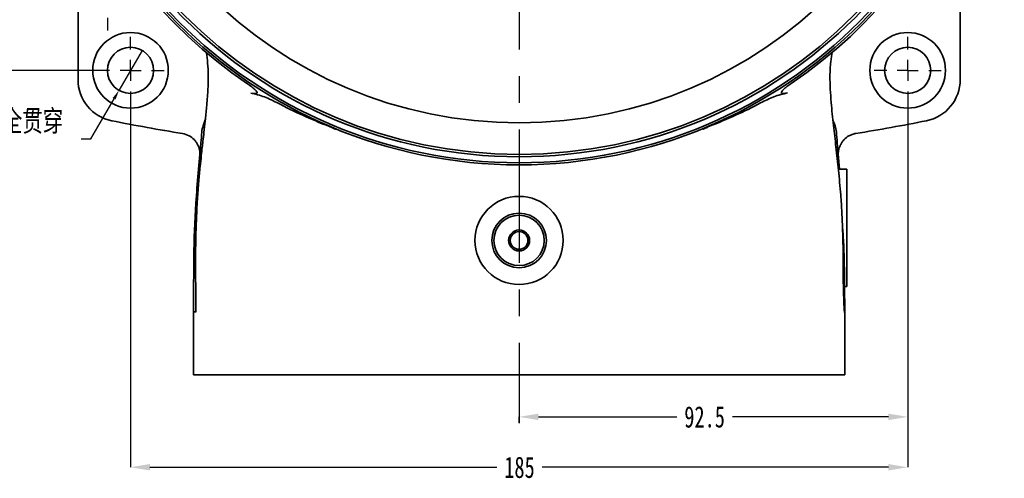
# Model space of a CAD drawing. Header units: millimetres. Extents: x -7686 to -856, y -458 to 6140.
# Tile 62 of 102: x -4406 to -4172, y 2145 to 2255. Entities that reach past the tile are written whole.
import ezdxf

# ---------------------------------------------------------------- set-up
doc = ezdxf.new("R2010")
doc.units = ezdxf.units.MM
doc.header["$LTSCALE"] = 5
doc.header["$PDSIZE"] = -1
doc.linetypes.add('CENTER', pattern=[10.16, 6.35, -1.27, 1.27, -1.27])
doc.layers.add('中心线层', color=4, linetype='CENTER')
doc.layers.add('标注层', color=7, linetype='Continuous')
doc.styles.add('SLDTEXTSTYLE0', font='TXT', dxfattribs={"width": 0.7})
doc.dimstyles.new('SLDDIMSTYLE4', dxfattribs={"dimtxt": 5.07876, "dimasz": 4.6, "dimexe": 0, "dimexo": 0.0625, "dimgap": 1.26969, "dimtad": 0, "dimtih": 1, "dimtoh": 1, "dimdec": 1, "dimrnd": 1e-09, "dimzin": 12, "dimdsep": 46, "dimtxsty": 'SLDTEXTSTYLE0', "dimsah": 1, "dimcen": 0, "dimadec": 0, "dimazin": 3, "dimtfac": 1, "dimtofl": 0, "dimtmove": 0, "dimatfit": 3, "dimfxl": 1, "dimfrac": 2, "dimtolj": 1, "dimtzin": 12, "dimarcsym": 0})
doc.dimstyles.new('SLDDIMSTYLE5', dxfattribs={"dimtxt": 2.53938, "dimasz": 2.3, "dimexe": 0, "dimexo": 0.0625, "dimgap": 0.634845, "dimtad": 0, "dimtih": 1, "dimtoh": 1, "dimdec": 6, "dimrnd": 1e-09, "dimzin": 12, "dimdsep": 46, "dimtxsty": 'SLDTEXTSTYLE0', "dimblk1": 'NONE', "dimsah": 1, "dimcen": 0, "dimadec": 0, "dimazin": 3, "dimtfac": 1, "dimtmove": 0, "dimatfit": 3, "dimldrblk": 'NONE', "dimfxl": 1, "dimfrac": 2, "dimtolj": 1, "dimtzin": 12, "dimarcsym": 0})

# ---------------------------------------------------------------- blocks, each defined once
blk = doc.blocks.new('*D145')
at = {"layer": 'Defpoints', "color": 0, "transparency": 16777216}
for p in [(-3738.84, 3544.31), (-3692.95, 3499.7), (-1000, 3007.38), (-960.43, 3007.38), (-960.43, 2822.38)]:
    blk.add_point(p, dxfattribs=at)
at = {"layer": '标注层', "lineweight": -2, "transparency": 16777216}
for p, q in [((-3686, 3492.95), (-3736.69, 3542.22)), ((-3678.61, 3492.95), (-3686, 3492.95))]:
    blk.add_line(p, q, dxfattribs=at)
at = {"layer": '标注层', "color": 0, "lineweight": -2, "transparency": 16777216}
for p, q in [((-960.49, 3007.38), (-1000, 3007.38)), ((-1000, 3002.78), (-1000, 2920)), ((-1000, 2826.98), (-1000, 2912.38)), ((-960.49, 2822.38), (-1000, 2822.38))]:
    blk.add_line(p, q, dxfattribs=at)
at = {"layer": '标注层', "transparency": 16777216}
blk.add_solid([(-3736.34, 3542.58), (-3737.03, 3541.86), (-3738.84, 3544.31)], dxfattribs=at)
at = {"layer": '标注层', "color": 0, "transparency": 16777216}
for points in [[(-1000.77, 3002.78), (-999.23, 3002.78), (-1000, 3007.38)], [(-1000.77, 2826.98), (-999.23, 2826.98), (-1000, 2822.38)]]:
    blk.add_solid(points, dxfattribs=at)
at = {"layer": '标注层', "transparency": 16777216, "insert": (-3685.38, 3496.12), "char_height": 2.54, "attachment_point": 1}
blk.add_mtext('∅64', dxfattribs=at)
at = {"layer": '标注层', "color": 0, "transparency": 16777216, "insert": (-1000, 2918.73), "char_height": 5.079, "attachment_point": 2, "style": 'SLDTEXTSTYLE0'}
blk.add_mtext('\\A1;185', dxfattribs=at)
blk = doc.blocks.new('*D146')
at = {"layer": 'Defpoints', "color": 0, "transparency": 16777216}
for p in [(-3614.34, 3544.51), (-3614.34, 3499.51), (-3603.84, 3499.51), (-952.43, 2814.38), (-767.43, 2814.38), (-767.43, 2727.87)]:
    blk.add_point(p, dxfattribs=at)
at = {"layer": '标注层', "lineweight": -2, "transparency": 16777216}
for p, q in [((-3613.71, 3544.51), (-3601.84, 3544.51)), ((-3603.84, 3541.51), (-3603.84, 3502.51)), ((-3613.71, 3499.51), (-3601.84, 3499.51))]:
    blk.add_line(p, q, dxfattribs=at)
at = {"layer": '标注层', "color": 0, "lineweight": -2, "transparency": 16777216}
for p, q in [((-952.43, 2814.32), (-952.43, 2727.87)), ((-767.43, 2814.32), (-767.43, 2727.87)), ((-947.83, 2727.87), (-865.25, 2727.87)), ((-772.03, 2727.87), (-854.42, 2727.87))]:
    blk.add_line(p, q, dxfattribs=at)
at = {"layer": '标注层', "transparency": 16777216}
for points in [[(-3604.34, 3541.51), (-3603.34, 3541.51), (-3603.84, 3544.51)], [(-3604.34, 3502.51), (-3603.34, 3502.51), (-3603.84, 3499.51)]]:
    blk.add_solid(points, dxfattribs=at)
at = {"layer": '标注层', "color": 0, "transparency": 16777216}
for points in [[(-947.83, 2728.64), (-947.83, 2727.1), (-952.43, 2727.87)], [(-772.03, 2728.64), (-772.03, 2727.1), (-767.43, 2727.87)]]:
    blk.add_solid(points, dxfattribs=at)
at = {"layer": '标注层', "transparency": 16777216, "insert": (-3608.61, 3513.3), "char_height": 2.54, "attachment_point": 1, "rotation": 90}
blk.add_mtext('%%C45{\\H0.7x;\\S+0.025^ 0;}', dxfattribs=at)
at = {"layer": '标注层', "color": 0, "transparency": 16777216, "insert": (-859.84, 2730.41), "char_height": 5.079, "attachment_point": 2, "style": 'SLDTEXTSTYLE0'}
blk.add_mtext('\\A1;185', dxfattribs=at)
blk = doc.blocks.new('*D147')
at = {"layer": 'Defpoints', "color": 0, "transparency": 16777216}
for p in [(-3625.84, 3490.51), (-3613.84, 3490.51), (-3613.84, 3485.66), (-767.43, 2814.38), (-859.93, 2738.36), (-767.43, 2739.87)]:
    blk.add_point(p, dxfattribs=at)
at = {"layer": '标注层', "lineweight": -2, "transparency": 16777216}
for p, q in [((-3625.84, 3489.88), (-3625.84, 3483.66)), ((-3613.84, 3489.88), (-3613.84, 3483.66)), ((-3622.84, 3485.66), (-3616.84, 3485.66)), ((-3613.84, 3485.66), (-3596.89, 3485.66))]:
    blk.add_line(p, q, dxfattribs=at)
at = {"layer": '标注层', "color": 0, "lineweight": -2, "transparency": 16777216}
for p, q in [((-767.43, 2814.32), (-767.43, 2739.87)), ((-859.93, 2738.42), (-859.93, 2739.87)), ((-855.33, 2739.87), (-822.37, 2739.87)), ((-772.03, 2739.87), (-809.17, 2739.87))]:
    blk.add_line(p, q, dxfattribs=at)
at = {"layer": '标注层', "transparency": 16777216}
for points in [[(-3622.84, 3486.16), (-3622.84, 3485.16), (-3625.84, 3485.66)], [(-3616.84, 3486.16), (-3616.84, 3485.16), (-3613.84, 3485.66)]]:
    blk.add_solid(points, dxfattribs=at)
at = {"layer": '标注层', "color": 0, "transparency": 16777216}
for points in [[(-855.33, 2740.64), (-855.33, 2739.1), (-859.93, 2739.87)], [(-772.03, 2740.64), (-772.03, 2739.1), (-767.43, 2739.87)]]:
    blk.add_solid(points, dxfattribs=at)
at = {"layer": '标注层', "transparency": 16777216, "insert": (-3610.21, 3488.82), "char_height": 2.54, "attachment_point": 1}
blk.add_mtext('12±0.01', dxfattribs=at)
at = {"layer": '标注层', "color": 0, "transparency": 16777216, "insert": (-815.77, 2742.41), "char_height": 5.079, "attachment_point": 2, "style": 'SLDTEXTSTYLE0'}
blk.add_mtext('\\A1;92.5', dxfattribs=at)
blk = doc.blocks.new('*D149')
at = {"layer": 'Defpoints', "color": 0, "transparency": 16777216}
for p in [(-949.68, 2827.14), (-955.18, 2817.61)]:
    blk.add_point(p, dxfattribs=at)
at = {"layer": '标注层', "color": 0, "lineweight": -2, "transparency": 16777216}
for p, q in [((-949.68, 2827.14), (-955.18, 2817.61)), ((-961.84, 2806.06), (-956.33, 2815.62)), ((-964.14, 2806.06), (-961.84, 2806.06))]:
    blk.add_line(p, q, dxfattribs=at)
at = {"layer": '标注层', "color": 0, "transparency": 16777216}
blk.add_solid([(-956.66, 2815.81), (-955.99, 2815.43), (-955.18, 2817.61)], dxfattribs=at)
at = {"layer": '标注层', "color": 0, "transparency": 16777216, "insert": (-1007.24, 2812.9), "char_height": 2.5394, "attachment_point": 1, "style": 'SLDTEXTSTYLE0'}
blk.add_mtext('\\A1;{\\H2.00049x;4 x ∅11\\fSimSun|b0|i0|c134|p2;完全贯穿\\P\\fGDT|b0|i0|c134|p2;v\\Ftxt|c134;%%C18\\fGDT|b0|i0|c134|p2;x\\Ftxt|c134;0.5}', dxfattribs=at)
blk = doc.blocks.new('_None')
blk = doc.blocks.new('SW_CENTERMARKSYMBOL_1')
at = {"layer": '中心线层', "color": 0}
for p, q in [((0, 5), (0, 8)), ((0, 0), (0, 2.5)), ((-5, 0), (-8, 0)), ((0, 0), (-2.5, 0)), ((0, 0), (0, -2.5)), ((0, 0), (2.5, 0)), ((5, 0), (8, 0)), ((0, -5), (0, -8))]:
    blk.add_line(p, q, dxfattribs=at)
blk = doc.blocks.new('SW_CENTERMARKSYMBOL_4')
at = {"layer": '中心线层', "color": 0}
for p, q in [((0, 5), (0, 8)), ((0, 0), (0, 2.5)), ((-5, 0), (-8, 0)), ((0, 0), (-2.5, 0)), ((0, 0), (0, -2.5)), ((0, 0), (2.5, 0)), ((5, 0), (8, 0)), ((0, -5), (0, -8))]:
    blk.add_line(p, q, dxfattribs=at)
blk = doc.blocks.new('SW_CENTERMARKSYMBOL_5')
at = {"layer": '中心线层', "color": 0}
for p, q in [((0, 5), (0, 8)), ((0, 0), (0, 2.5)), ((-5, 0), (-8, 0)), ((0, 0), (-2.5, 0)), ((0, 0), (0, -2.5)), ((0, 0), (2.5, 0)), ((5, 0), (8, 0)), ((0, -5), (0, -8))]:
    blk.add_line(p, q, dxfattribs=at)
blk = doc.blocks.new('1232')
at = {"layer": '中心线层', "color": 0}
blk.add_line((1027.69, 349.77), (1027.69, 178.24), dxfattribs=at)
blk = doc.blocks.new('J1')
at = {"color": 7, "linetype": 'Continuous', "lineweight": 35}
for p, q in [((-964.9289141, 2866.7617583), (-964.9289141, 2820.1761923)), ((-754.9289141, 2820.1761923), (-754.9289141, 2866.7617583)), ((-935.1263293, 2809.1800615), (-934.6310504, 2810.5628826)), ((-785.2129318, 2810.5242243), (-784.7314989, 2809.1800615)), ((-783.6704971, 2798.8788031), (-784.1836713, 2805.0844501)), ((-781.9289141, 2798.8788031), (-784.0085859, 2798.8788031)), ((-781.9289141, 2798.8788031), (-781.9289141, 2770.8788031)), ((-782.4392447, 2770.8788031), (-781.9289141, 2770.8788031)), ((-937.4289141, 2764.8788031), (-937.4289141, 2749.8788031)), ((-782.4289141, 2764.8788031), (-782.5988182, 2764.8788031)), ((-782.4289141, 2764.8788031), (-782.4289141, 2749.8788031)), ((-802.4289141, 2749.8788031), (-917.4289141, 2749.8788031))]:
    blk.add_line(p, q, dxfattribs=at)
for centre, radius in [((-859.9289141, 2914.8788031), 115), ((-859.9289141, 2914.8788031), 114.5), ((-859.9289141, 2914.8788031), 113.0773503), ((-859.9289141, 2914.8788031), 112.5), ((-859.9289141, 2914.8788031), 105), ((-952.4289141, 2822.3788031), 9), ((-767.4289141, 2822.3788031), 9), ((-952.4289141, 2822.3788031), 5.5), ((-767.4289141, 2822.3788031), 5.5), ((-859.9289141, 2781.8788031), 10.5), ((-859.9289141, 2781.8788031), 6.5), ((-859.9289141, 2781.8788031), 6), ((-859.9289141, 2781.8788031), 2.5), ((-859.9289141, 2781.8788031), 2.1)]:
    blk.add_circle(centre, radius, dxfattribs=at)
for centre, radius, start, end in [((-859.9289141, 2914.8788031), 115.5, 95.563387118, 235.944915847), ((-859.9289141, 2914.8788031), 115.5, 304.103670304, 84.436612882), ((-954.9289141, 2820.1761923), 10, 180, 258.820839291), ((-764.9289141, 2820.1761923), 10, 281.179160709, 0), ((-859.9289141, 3300.8788031), 500, 258.820839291, 260.775030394), ((-859.9289141, 3300.8788031), 500, 279.224969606, 281.179160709)]:
    blk.add_arc(centre, radius, start, end, dxfattribs=at)
for points, knots in [([(-782.5026629, 2764.879143), (-782.5326604, 2765.4390096), (-782.6218285, 2767.1032233), (-782.7422161, 2770.3653405), (-782.7996044, 2774.6518681), (-782.7872857, 2779.305545), (-782.8934591, 2783.9989679), (-783.0835779, 2788.4538819), (-783.3864749, 2793.3042915), (-783.8861997, 2798.485031), (-784.490646, 2804.0095713), (-785.1014861, 2809.3693124), (-785.7128295, 2815.0103562), (-786.0004448, 2820.0620129), (-785.8542335, 2824.1606427), (-785.5075242, 2826.0657899), (-785.3588911, 2826.88252)], [0, 0, 0, 0, 0.0302126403, 0.0898076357, 0.1586406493, 0.2365370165, 0.3123548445, 0.3835534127, 0.4500578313, 0.5450992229, 0.6331498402, 0.716600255, 0.8035384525, 0.9048688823, 0.9592176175, 1, 1, 1, 1]), ([(-934.4121477, 2826.6284692), (-934.4120168, 2826.6279096), (-934.2249703, 2825.8281262), (-934.0344762, 2824.0199952), (-933.8692978, 2820.9721887), (-933.9842457, 2817.4544035), (-934.2835938, 2813.8127887), (-934.6312069, 2810.5173551), (-934.9348975, 2807.8103111), (-935.1717143, 2805.7081729), (-935.3773779, 2803.8712595), (-935.6001135, 2801.8572214), (-935.8812475, 2799.1867819), (-936.2085385, 2795.7332718), (-936.5366241, 2791.4603587), (-936.7929924, 2786.3935537), (-936.9401536, 2780.556622), (-936.9648664, 2773.9521697), (-936.8611444, 2768.643511), (-936.9074745, 2765.5319335), (-936.9171849, 2764.879779)], [0, 0, 0, 0, 0.0000291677, 0.0416847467, 0.0884697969, 0.1490313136, 0.2115805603, 0.2653349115, 0.3093633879, 0.3434160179, 0.3676520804, 0.3990315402, 0.4414625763, 0.4975874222, 0.5669111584, 0.6488395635, 0.7430519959, 0.8494206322, 0.9684401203, 1, 1, 1, 1]), ([(-924.6077223, 2819.1871014), (-924.2551953, 2818.9488255), (-923.9096871, 2818.7021975), (-923.4079267, 2818.3124529), (-923.2431027, 2818.1789182), (-922.9245224, 2817.9026506), (-922.769279, 2817.7594579), (-922.5591279, 2817.5335273), (-922.4928424, 2817.4564519), (-922.3766129, 2817.2945328), (-922.3240193, 2817.2070838), (-922.294076, 2817.0784032), (-922.2934238, 2817.0358932), (-922.3184801, 2816.9630963), (-922.3442333, 2816.9330578), (-922.4430281, 2816.8661029), (-922.5319512, 2816.8485), (-922.7116641, 2816.8304438), (-922.8060207, 2816.8308343), (-922.9968163, 2816.8399525), (-923.0928035, 2816.8488901), (-923.3816864, 2816.8829364), (-923.5754877, 2816.9151708), (-923.7697478, 2816.9517127)], [0, 0, 0, 0, 0.25, 0.25, 0.375, 0.375, 0.5, 0.5, 0.5625, 0.5625, 0.625, 0.625, 0.65625, 0.65625, 0.6875, 0.6875, 0.75, 0.75, 0.8125, 0.8125, 0.875, 0.875, 1, 1, 1, 1]), ([(-796.0441125, 2816.9961589), (-796.2397605, 2816.9593271), (-796.4347938, 2816.9269694), (-796.7249211, 2816.8936825), (-796.8214171, 2816.8851576), (-797.0113561, 2816.8776431), (-797.1056046, 2816.8783432), (-797.2385356, 2816.8950161), (-797.2814703, 2816.9031914), (-797.3623007, 2816.9290879), (-797.3997802, 2816.9467964), (-797.4588303, 2816.9972309), (-797.4791963, 2817.030161), (-797.4938058, 2817.1069948), (-797.4882865, 2817.1502652), (-797.4485048, 2817.2785502), (-797.3947159, 2817.3632188), (-797.2744043, 2817.5248099), (-797.2068405, 2817.6017365), (-796.9955805, 2817.8253509), (-796.842085, 2817.9660674), (-796.5242715, 2818.240522), (-796.3607474, 2818.3727468), (-795.8622982, 2818.7596105), (-795.5191577, 2819.0048644), (-795.1689837, 2819.2419827)], [0, 0, 0, 0, 0.125, 0.125, 0.1875, 0.1875, 0.25, 0.25, 0.28125, 0.28125, 0.3125, 0.3125, 0.34375, 0.34375, 0.375, 0.375, 0.4375, 0.4375, 0.5, 0.5, 0.625, 0.625, 0.75, 0.75, 1, 1, 1, 1]), ([(-923.7697478, 2816.9517127), (-922.6976881, 2816.7500496), (-921.6298294, 2816.4440019), (-920.0320978, 2815.837414), (-919.4984382, 2815.6084864), (-918.454091, 2815.1234109), (-917.9399468, 2814.8669474), (-917.4293317, 2814.60443)], [0, 0, 0, 0, 0.5, 0.5, 0.75, 0.75, 1, 1, 1, 1]), ([(-796.0441125, 2816.9961589), (-797.1271238, 2816.7922766), (-798.1992913, 2816.4779043), (-799.7956923, 2815.8656862), (-800.3256337, 2815.6363815), (-801.382844, 2815.139864), (-801.9075031, 2814.8750142), (-802.4286634, 2814.6042106)], [0, 0, 0, 0, 0.5, 0.5, 0.75, 0.75, 1, 1, 1, 1]), ([(-905.2335238, 2809.0608938), (-905.1024216, 2809.0132243), (-904.97135, 2808.965019), (-904.8215488, 2808.9202694), (-904.80486, 2808.9154691), (-904.7797202, 2808.9092382), (-904.7713119, 2808.9072879), (-904.7587206, 2808.9052258), (-904.7544864, 2808.9046298), (-904.7463813, 2808.9046935), (-904.7427611, 2808.9070382), (-904.749465, 2808.9164774), (-904.7573838, 2808.9209849), (-904.7716278, 2808.9301434), (-904.7789761, 2808.9344789), (-904.8012303, 2808.9472099), (-904.816323, 2808.955282), (-904.8922047, 2808.9949667), (-904.9541807, 2809.0246869), (-905.2642935, 2809.1721669), (-905.5151541, 2809.2847477), (-906.2669033, 2809.6239536), (-906.7687604, 2809.848659), (-907.2698876, 2810.0750234)], [0, 0, 0, 0, 0.125, 0.125, 0.140625, 0.140625, 0.1484375, 0.1484375, 0.15234375, 0.15234375, 0.15625, 0.15625, 0.1640625, 0.1640625, 0.171875, 0.171875, 0.1875, 0.1875, 0.25, 0.25, 0.5, 0.5, 1, 1, 1, 1]), ([(-905.2335238, 2809.0608938), (-905.1120444, 2809.0059792), (-904.9904786, 2808.9512546), (-904.8688265, 2808.8967225), (-904.7471743, 2808.8421904), (-904.6254355, 2808.7878507), (-904.5036099, 2808.7337059), (-904.2886034, 2808.638147), (-904.0733255, 2808.5431944), (-903.857777, 2808.448861), (-903.8301676, 2808.4367779), (-903.8025538, 2808.424705), (-903.7749355, 2808.4126422), (-903.7353821, 2808.3953667), (-903.6958114, 2808.3781309), (-903.6562479, 2808.3608782)], [0, 0, 0, 0, 0.0004000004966, 0.0004000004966, 0.0004000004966, 0.0008000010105, 0.0008000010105, 0.0008000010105, 0.0015059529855, 0.0015059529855, 0.0015059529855, 0.0015963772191, 0.0015963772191, 0.0015963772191, 0.0017258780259, 0.0017258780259, 0.0017258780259, 0.0017258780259]), ([(-814.6243045, 2809.0608938), (-814.7457838, 2809.0059792), (-814.8673496, 2808.9512546), (-814.9890018, 2808.8967225), (-815.2702289, 2808.770659), (-815.5519205, 2808.6456232), (-815.8340758, 2808.5216447), (-815.9169746, 2808.4852192), (-815.9999136, 2808.4488848), (-816.0828928, 2808.4126422), (-816.1224462, 2808.3953666), (-816.1620169, 2808.3781309), (-816.2015804, 2808.3608781)], [0, 0, 0, 0, 0.0004000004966, 0.0004000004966, 0.0004000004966, 0.0013246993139, 0.0013246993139, 0.0013246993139, 0.0015963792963, 0.0015963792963, 0.0015963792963, 0.0017258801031, 0.0017258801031, 0.0017258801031, 0.0017258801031]), ([(-812.5879406, 2810.0750234), (-813.0913532, 2809.8476267), (-813.5955194, 2809.6219064), (-814.3506765, 2809.2811237), (-814.6027358, 2809.1680709), (-814.9141102, 2809.019634), (-814.9763596, 2808.9897752), (-815.0523161, 2808.9494726), (-815.0674281, 2808.9412606), (-815.0894591, 2808.9280998), (-815.0967466, 2808.9236026), (-815.106894, 2808.916115), (-815.1103288, 2808.9135339), (-815.1149646, 2808.9073444), (-815.1118335, 2808.9047616), (-815.0919562, 2808.9042975), (-815.0751621, 2808.9097909), (-815.04252, 2808.9184287), (-815.0262469, 2808.9232069), (-814.8802987, 2808.9675741), (-814.7522577, 2809.0143693), (-814.6243045, 2809.0608938)], [0, 0, 0, 0, 0.5, 0.5, 0.75, 0.75, 0.8125, 0.8125, 0.828125, 0.828125, 0.8359375, 0.8359375, 0.83984375, 0.83984375, 0.84375, 0.84375, 0.859375, 0.859375, 0.875, 0.875, 1, 1, 1, 1]), ([(-935.8913855, 2801.9643917), (-935.8526958, 2802.4500299), (-935.8891645, 2802.9203861), (-936.0387669, 2803.6232731), (-936.1046478, 2803.8541699), (-936.2671124, 2804.3052283), (-936.3639475, 2804.5263109), (-936.5911218, 2804.9588114), (-936.7176493, 2805.1630593), (-936.9963812, 2805.5501779), (-937.1492588, 2805.7337606), (-937.6468506, 2806.2496632), (-938.0214316, 2806.5402323), (-938.4501873, 2806.7783694)], [0, 0, 0, 0, 0.25, 0.25, 0.375, 0.375, 0.5, 0.5, 0.625, 0.625, 0.75, 0.75, 1, 1, 1, 1]), ([(-781.4076409, 2806.7783694), (-781.8366464, 2806.5400936), (-782.2113585, 2806.2493606), (-782.7090657, 2805.7331998), (-782.8620185, 2805.5494596), (-783.1407048, 2805.1622533), (-783.2671528, 2804.958033), (-783.4940946, 2804.5258321), (-783.5911997, 2804.3039962), (-783.7532621, 2803.8538316), (-783.8186572, 2803.6247479), (-783.9183967, 2803.1569798), (-783.9521592, 2802.9204728), (-783.985724, 2802.4459632), (-783.9857651, 2802.2069286), (-783.9664427, 2801.9643917)], [0, 0, 0, 0, 0.25, 0.25, 0.375, 0.375, 0.5, 0.5, 0.625, 0.625, 0.75, 0.75, 0.875, 0.875, 1, 1, 1, 1]), ([(-781.4076409, 2806.7783694), (-781.1561681, 2806.918041), (-780.8933614, 2807.0359773), (-780.344362, 2807.2270009), (-780.0611458, 2807.2987947), (-779.77323, 2807.3455557)], [0, 0, 0, 0, 0.5, 0.5, 1, 1, 1, 1]), ([(-935.6741569, 2805.0844501), (-936.1132922, 2800.3080251), (-936.9470357, 2791.2394923), (-937.3512684, 2780.9959482), (-937.3694083, 2775.5471839), (-937.3732001, 2774.4082122)], [0, 0, 0, 0, 0.4681470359, 0.8888251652, 1, 1, 1, 1]), ([(-937.4289141, 2764.8788031), (-937.429166, 2766.4045498), (-937.4296409, 2769.2811736), (-937.3940068, 2773.9491865), (-937.2901637, 2778.564646), (-937.0826436, 2783.0362499), (-936.8814514, 2786.2514005), (-936.7057601, 2787.9893251), (-936.676185, 2788.2818791)], [0, 0, 0, 0, 0.2273119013, 0.4285710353, 0.6126493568, 0.7900001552, 0.9646496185, 1, 1, 1, 1]), ([(-782.9415671, 2784.8692546), (-782.8870399, 2784.2650447), (-782.6999416, 2782.1918304), (-782.5809357, 2778.5631908), (-782.459866, 2773.9496102), (-782.4293683, 2769.2810333), (-782.4290715, 2766.4045032), (-782.4289141, 2764.8788031)], [0, 0, 0, 0, 0.0845303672, 0.2900475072, 0.5033608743, 0.7365845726, 1, 1, 1, 1]), ([(-937.4289141, 2764.8788031), (-937.4060319, 2764.8788031), (-937.3788823, 2764.8788031), (-936.9060332, 2764.8788031), (-936.8317116, 2764.8788031)], [0, 0, 0, 0, 0.842821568, 1, 1, 1, 1]), ([(-917.4289141, 2749.8788031), (-917.77798, 2749.8788031), (-918.4760965, 2749.8788031), (-919.5203989, 2749.8788031), (-921.7707054, 2749.8788031), (-924.816171, 2749.8788031), (-928.5368233, 2749.8788031), (-931.6761819, 2749.8788031), (-934.2135631, 2749.8788031), (-936.1755902, 2749.8788031), (-937.0308217, 2749.8788031), (-937.3277545, 2749.8788031), (-937.4104216, 2749.8788031), (-937.4289141, 2749.8788031), (-937.4289141, 2749.8788031)], [0, 0, 0, 0, 0.0333333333, 0.0666666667, 0.1, 0.25, 0.3666666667, 0.5, 0.6333333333, 0.75, 0.9, 0.9333333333, 0.9666666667, 1, 1, 1, 1]), ([(-782.4289141, 2749.8788031), (-782.4289141, 2749.8788031), (-782.4474067, 2749.8788031), (-782.5300737, 2749.8788031), (-782.8270066, 2749.8788031), (-783.682238, 2749.8788031), (-785.6442651, 2749.8788031), (-788.1816463, 2749.8788031), (-791.3210049, 2749.8788031), (-795.0416573, 2749.8788031), (-798.0871229, 2749.8788031), (-800.3374293, 2749.8788031), (-801.3817317, 2749.8788031), (-802.0798483, 2749.8788031), (-802.4289141, 2749.8788031)], [0, 0, 0, 0, 0.0333333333, 0.0666666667, 0.1, 0.25, 0.3666666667, 0.5, 0.6333333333, 0.75, 0.9, 0.9333333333, 0.9666666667, 1, 1, 1, 1])]:
    blk.add_open_spline(points, degree=3, knots=knots, dxfattribs=at)
for points in [[(-905.2335238, 2809.0608938), (-909.3942626, 2810.686361), (-913.466837, 2812.5398832), (-917.4293852, 2814.6043163)], [(-802.42866, 2814.6042033), (-806.3896551, 2812.5405891), (-810.4618933, 2810.6870143), (-814.6243045, 2809.0608938)], [(-935.1263293, 2809.1800615), (-935.3135656, 2808.7015254), (-935.4246725, 2808.2059176), (-935.4596066, 2807.6932286)], [(-784.3982217, 2807.6932286), (-784.4329784, 2808.2033136), (-784.5452131, 2808.7039546), (-784.7314989, 2809.1800615)], [(-940.0845983, 2807.3455557), (-939.5071657, 2807.2517737), (-938.9608662, 2807.0620077), (-938.4501873, 2806.7783694)], [(-935.6741569, 2805.0844501), (-935.5946913, 2806.0094968), (-935.524523, 2806.8528733), (-935.4596066, 2807.6932286)], [(-784.1836713, 2805.0844501), (-784.2629508, 2806.0073299), (-784.3332963, 2806.8527578), (-784.3982217, 2807.6932286)]]:
    blk.add_open_spline(points, degree=3, dxfattribs=at)
at = {"layer": '中心线层'}
for name, p in [('1232', (-1887.6168132, 2560.1112886)), ('SW_CENTERMARKSYMBOL_1', (-957.9289141, 2839.8788031)), ('SW_CENTERMARKSYMBOL_5', (-952.4289141, 2822.3788031)), ('SW_CENTERMARKSYMBOL_4', (-767.4289141, 2822.3788031))]:
    blk.add_blockref(name, p, dxfattribs=at)
at = {"layer": '标注层'}
dim = blk.add_linear_dim(base=(-1000, 3007.3788031), p1=(-960.4289141, 2822.3788031), p2=(-960.4289141, 3007.3788031), angle=90, dimstyle='SLDDIMSTYLE4', override={"dimpost": '<>'}, dxfattribs=at)
dim.commit()
dim.dimension.update_dxf_attribs({"geometry": '*D145', "text_midpoint": (-1000, 2916.1909302), "dimtype": 128})
for base, p1, picture, middle in [((-767.4289141, 2727.8688031), (-952.4289141, 2814.3788031), '*D146', (-859.8360396, 2727.8688031)), ((-767.4289141, 2739.8688031), (-859.9289141, 2738.3553875), '*D147', (-815.7705825, 2739.8688031))]:
    dim = blk.add_linear_dim(base=base, p1=p1, p2=(-767.4289141, 2814.3788031), dimstyle='SLDDIMSTYLE4', override={"dimpost": '<>'}, dxfattribs=at)
    dim.commit()
    dim.dimension.update_dxf_attribs({"geometry": picture, "text_midpoint": middle, "dimtype": 128})
dim = blk.add_diameter_dim_2p(p1=(-949.6814574, 2827.1434102), p2=(-955.1763709, 2817.6141959), text='{\\H2.00049x;4 x <>\\fSimSun|b0|i0|c134|p2;完全贯穿\\P\\fGDT|b0|i0|c134|p2;v\\Ftxt|c134;%%C18\\fGDT|b0|i0|c134|p2;x\\Ftxt|c134;0.5}', dimstyle='SLDDIMSTYLE5', dxfattribs=at)
dim.commit()
dim.dimension.update_dxf_attribs({"geometry": '*D149', "text_midpoint": (-986.0096784, 2806.055682), "dimtype": 131})

msp = doc.modelspace()

# ---------------------------------------------------------------- block references
at = {"color": 1, "linetype": 'ByBlock'}
msp.add_blockref('J1', (-3427.637, -579.879), dxfattribs=at)

doc.saveas('drawing.dxf')
